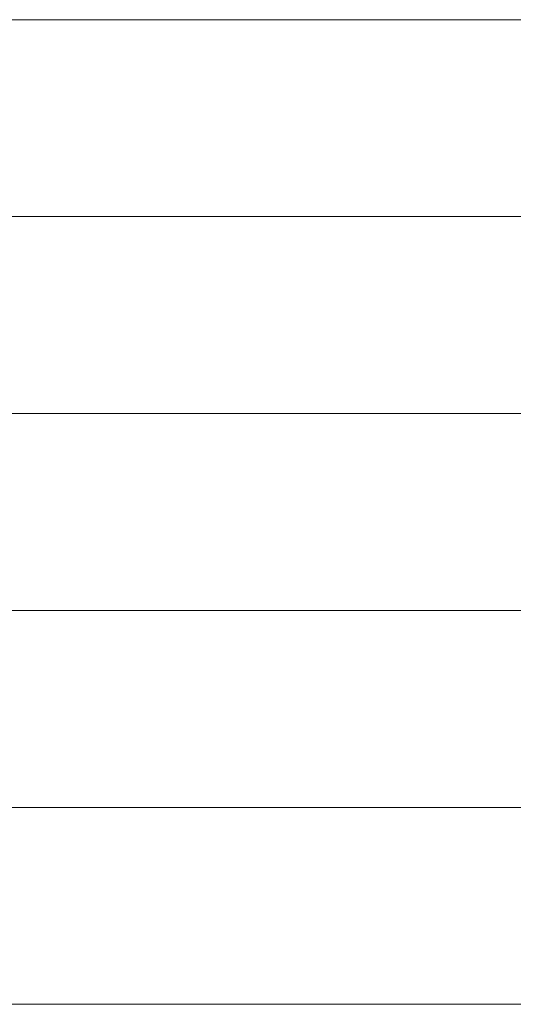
# Model space of a CAD drawing. Extents: x 36231 to 595326, y 3059 to 3871788.
# Tile 127 of 143: x 585031 to 586103, y 3867307 to 3869443. Entities that reach past the tile are written whole.
import ezdxf

# ---------------------------------------------------------------- set-up
doc = ezdxf.new("R2010")
doc.units = 0
doc.layers.add('0.13文字', color=3, linetype='CONTINUOUS', lineweight=13)

msp = doc.modelspace()

# ---------------------------------------------------------------- linework, layer by layer
at = {"layer": '0.13文字', "lineweight": 13}
for p, q in [((590756.67, 3869443.28), (583664.28, 3869443.28)), ((590756.67, 3869015.98), (583664.28, 3869015.98)), ((590756.67, 3868588.68), (583564.28, 3868588.68)), ((590756.67, 3868161.38), (583664.28, 3868161.38)), ((590756.67, 3867734.08), (583664.28, 3867734.08)), ((590756.67, 3867306.78), (583564.28, 3867306.78)), ((590756.67, 3867306.78), (583564.28, 3867306.78))]:
    msp.add_line(p, q, dxfattribs=at)

doc.saveas('drawing.dxf')
